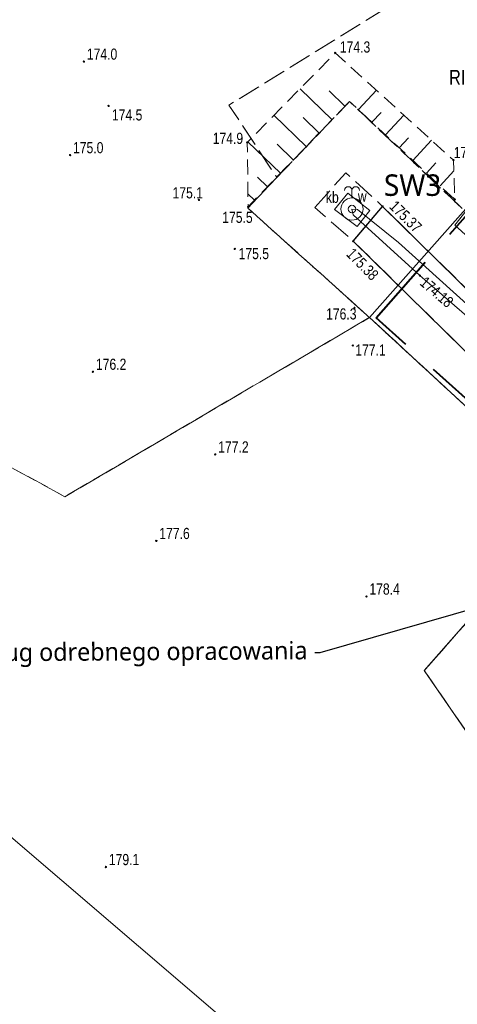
# Model space of a CAD drawing. Header units: metres. Extents: x 8433237 to 8433443, y 6021296 to 6021738.
# Tile 4 of 22: x 8433311 to 8433341, y 6021444 to 6021510. Entities that reach past the tile are written whole.
import ezdxf
from ezdxf import colors
from ezdxf.entities.mleader import LeaderData, LeaderLine
from ezdxf.enums import TextEntityAlignment as Align
from ezdxf.math import Vec2, Vec3

# ---------------------------------------------------------------- set-up
doc = ezdxf.new("R2010")
doc.units = ezdxf.units.M
for name, pattern in [('DASHED', [0.75, 0.5, -0.25]), ('L_0_03', [1, 0.5, -0.5]), ('L_0_04', [1.5, 1, -0.5]), ('L_0_06', [2, 1.5, -0.5])]:
    doc.linetypes.add(name, pattern=pattern)
doc.layers.get('0').update_dxf_attribs({"linetype": 'CONTINUOUS', "lineweight": 18})
for name, color, linetype, lineweight in [('a_opis', 250, 'CONTINUOUS', 9), ('EGB_DzialkaEwidencyjna', 7, 'CONTINUOUS', 18), ('EGB_KonturKlasyfikacyjny', 96, 'L_0_06', 18), ('EGB_KonturUzytkuGruntowego', 96, 'L_0_03', 18), ('GES_PrzewodElektroenergetyczny', 1, 'CONTINUOUS', 18), ('GES_PrzewodWodociagowy', 5, 'CONTINUOUS', 18), ('GES_Rzedna', 7, 'CONTINUOUS', 18), ('GES_UrzadzeniaSiecWodociagowa', 7, 'CONTINUOUS', 18), ('GES_UrzadzeniaSiecWodociagowa_P', 7, 'CONTINUOUS', 18), ('KR_ObiektKarto', 7, 'CONTINUOUS', 18), ('OT_Budowle', 7, 'CONTINUOUS', 18), ('OT_Komunikacja', 7, 'CONTINUOUS', 18), ('OT_Rzedna', 7, 'CONTINUOUS', 18), ('OT_Skarpa', 7, 'CONTINUOUS', 18)]:
    doc.layers.add(name, color=color, linetype=linetype, lineweight=lineweight)
doc.layers.add('Zakres Etap 1', color=1, linetype='CONTINUOUS')
doc.styles.add('andrzej', font='trebuc.ttf')
doc.styles.add('Arial', font='Arial.ttf')
doc.styles.get("Standard").update_dxf_attribs({"font": 'simplex.shx'})

# ---------------------------------------------------------------- blocks, each defined once
blk = doc.blocks.new('SUPS01_08')
at = {"linetype": 'Continuous', "lineweight": 13}
blk.add_hatch(color=0, dxfattribs=at).paths.add_polyline_path([(0, -0.09, 1), (0, 0.09, 1)])
at = {"color": 0, "linetype": 'Continuous', "lineweight": 13}
blk.add_circle((0, 0), 0.0906, dxfattribs=at)
blk = doc.blocks.new('SUWG')
at = {"color": 0, "linetype": 'Continuous', "lineweight": 18, "flags": 128}
blk.add_lwpolyline([(0, 1.5), (0, 2.5)], close=True, dxfattribs=at)
at = {"color": 0, "linetype": 'Continuous', "lineweight": 18}
for radius in [1.5, 0.5]:
    blk.add_circle((0, 0), radius, dxfattribs=at)
for centre in [(-0.5, 2.5), (0.5, 2.5)]:
    blk.add_arc(centre, 0.5, 0, 180, dxfattribs=at)
blk = doc.blocks.new('OTRN')
at = {"linetype": 'Continuous', "lineweight": 13}
blk.add_hatch(color=0, dxfattribs=at).paths.add_polyline_path([(0, -0.09, 1), (0, 0.09, 1)])
at = {"color": 0, "linetype": 'Continuous', "lineweight": 13}
blk.add_circle((0, 0), 0.0906, dxfattribs=at)
blk = doc.blocks.new('OTRS')
at = {"linetype": 'Continuous', "lineweight": 13}
blk.add_hatch(color=0, dxfattribs=at).paths.add_polyline_path([(0, -0.09, 1), (0, 0.09, 1)])
at = {"color": 0, "linetype": 'Continuous', "lineweight": 13}
blk.add_circle((0, 0), 0.0906, dxfattribs=at)

msp = doc.modelspace()

# ---------------------------------------------------------------- linework, layer by layer
at = {"layer": 'EGB_DzialkaEwidencyjna', "linetype": 'Continuous', "lineweight": 18, "flags": 128}
for points in [[(8433313.33, 6021613.54), (8433318.42, 6021613.92), (8433374.25, 6021534.26), (8433334.95, 6021489.96), (8433348.5, 6021477.47), (8433338.63, 6021466.26), (8433361.38, 6021433.27), (8433350.5, 6021421.18), (8433257.41, 6021500.79)], [(8433348.5, 6021477.47), (8433334.95, 6021489.96), (8433374.25, 6021534.26), (8433377.65, 6021538.1), (8433388.4, 6021522.76)], [(8433377.29, 6021450.95), (8433361.38, 6021433.27), (8433338.63, 6021466.26), (8433348.5, 6021477.47)]]:
    msp.add_lwpolyline(points, close=True, dxfattribs=at)
msp.add_lwpolyline([(8433242.227, 6021481.424), (8433253.49, 6021504.14), (8433257.41, 6021500.79), (8433350.5, 6021421.18), (8433338.96, 6021408.36), (8433336.061, 6021405.138)], dxfattribs=at)
at = {"layer": 'EGB_KonturKlasyfikacyjny', "color": 82, "linetype": 'L_0_06', "lineweight": 18, "flags": 128}
msp.add_lwpolyline([(8433242.227, 6021481.424), (8433253.49, 6021504.14), (8433314.81, 6021627.77), (8433353.39, 6021572.71), (8433348.18, 6021571.45), (8433310.98, 6021562.36), (8433281.2, 6021496.07), (8433314.48, 6021477.93), (8433334.95, 6021489.96), (8433348.5, 6021477.47), (8433338.63, 6021466.26), (8433361.38, 6021433.27), (8433350.5, 6021421.18), (8433346.5, 6021416.73), (8433327.236, 6021412.312)], dxfattribs=at)
for points in [[(8433310.98, 6021562.36), (8433348.18, 6021571.45), (8433353.39, 6021572.71), (8433377.65, 6021538.1), (8433374.25, 6021534.26), (8433325.5, 6021504.22), (8433328.72, 6021499.36), (8433326.76, 6021497.31), (8433334.95, 6021489.96), (8433314.48, 6021477.93), (8433281.2, 6021496.07)], [(8433374.25, 6021534.26), (8433341.32, 6021497.14), (8433333.61, 6021504.46), (8433328.72, 6021499.36), (8433325.5, 6021504.22)]]:
    msp.add_lwpolyline(points, close=True, dxfattribs=at)
at = {"layer": 'EGB_KonturUzytkuGruntowego', "color": 96, "linetype": 'L_0_03', "lineweight": 18, "flags": 128}
msp.add_lwpolyline([(8433242.227, 6021481.424), (8433253.49, 6021504.14), (8433314.81, 6021627.77), (8433353.39, 6021572.71), (8433377.65, 6021538.1), (8433374.25, 6021534.26), (8433341.32, 6021497.14), (8433333.61, 6021504.46), (8433328.72, 6021499.36), (8433326.76, 6021497.31), (8433334.95, 6021489.96), (8433348.5, 6021477.47), (8433338.63, 6021466.26), (8433361.38, 6021433.27), (8433350.5, 6021421.18), (8433346.5, 6021416.73), (8433338.96, 6021408.36), (8433336.061, 6021405.138)], dxfattribs=at)
msp.add_lwpolyline([(8433328.72, 6021499.36), (8433333.61, 6021504.46), (8433341.32, 6021497.14), (8433374.25, 6021534.26), (8433377.65, 6021538.1), (8433388.4, 6021522.76), (8433411.83, 6021489.34), (8433377.29, 6021450.95), (8433361.38, 6021433.27), (8433338.63, 6021466.26), (8433348.5, 6021477.47), (8433334.95, 6021489.96), (8433326.76, 6021497.31)], close=True, dxfattribs=at)
at = {"layer": 'GES_PrzewodElektroenergetyczny', "color": 1, "linetype": 'Continuous', "lineweight": 18, "flags": 128}
msp.add_lwpolyline([(8433333.77, 6021497.24), (8433334.14, 6021497.2), (8433336.9, 6021494.99), (8433344.46, 6021488.18), (8433345.51, 6021488.22), (8433354.36, 6021498.22), (8433359.5, 6021504.2), (8433361.34, 6021502.61)], dxfattribs=at)
at = {"layer": 'GES_PrzewodWodociagowy', "color": 5, "linetype": 'Continuous', "lineweight": 18, "flags": 128}
msp.add_lwpolyline([(8433333.77, 6021497.24), (8433333.85, 6021496.85), (8433338.34, 6021492.78), (8433352.47, 6021480.55), (8433361.91, 6021490.86), (8433366.62, 6021496.53)], dxfattribs=at)
at = {"layer": 'GES_UrzadzeniaSiecWodociagowa', "color": 5, "linetype": 'Continuous', "lineweight": 18, "flags": 128}
msp.add_lwpolyline([(8433332.6, 6021497.21), (8433333.5, 6021498.31), (8433334.97, 6021497.15), (8433334.12, 6021496.07)], close=True, dxfattribs=at)
at = {"layer": 'KR_ObiektKarto', "linetype": 'Continuous', "lineweight": 18, "flags": 128}
for points in [[(8433332.431, 6021503.238), (8433330.279, 6021505.313)], [(8433333.299, 6021504.137), (8433332.228, 6021505.171)], [(8433334.197, 6021503.914), (8433335.41, 6021505.217)], [(8433330.695, 6021501.438), (8433328.525, 6021503.532)], [(8433331.563, 6021502.338), (8433330.483, 6021503.38)], [(8433335.112, 6021503.062), (8433335.724, 6021503.72)], [(8433336.027, 6021502.211), (8433337.262, 6021503.538)], [(8433328.96, 6021499.639), (8433326.77, 6021501.751)], [(8433329.827, 6021500.539), (8433328.737, 6021501.59)], [(8433336.942, 6021501.359), (8433337.565, 6021502.029)], [(8433337.857, 6021500.507), (8433339.114, 6021501.858)], [(8433338.772, 6021499.656), (8433339.406, 6021500.337)], [(8433339.687, 6021498.804), (8433340.615, 6021499.801)], [(8433328.092, 6021498.739), (8433327.423, 6021499.385)], [(8433327.224, 6021497.84), (8433326.778, 6021498.27)], [(8433340.602, 6021497.953), (8433340.638, 6021497.992)]]:
    msp.add_lwpolyline(points, dxfattribs=at)
at = {"layer": 'OT_Budowle', "color": 7, "linetype": 'Continuous', "lineweight": 18, "flags": 128}
msp.add_lwpolyline([(8433340.68, 6021496.15), (8433343.23, 6021499.4), (8433358.55, 6021485.94), (8433355.69, 6021482.63)], close=True, dxfattribs=at)
at = {"layer": 'OT_Komunikacja', "color": 7, "linetype": 'L_0_06', "lineweight": 18, "flags": 128}
for points in [[(8433331.28, 6021497.34), (8433333.35, 6021499.68), (8433335.83, 6021497.42), (8433333.86, 6021495.09)], [(8433344.96, 6021484.19), (8433333.86, 6021495.09), (8433335.83, 6021497.42), (8433347, 6021486.45), (8433354.96, 6021478.71), (8433352.88, 6021476.48)]]:
    msp.add_lwpolyline(points, close=True, dxfattribs=at)
at = {"layer": 'OT_Komunikacja', "color": 7, "linetype": 'Continuous', "lineweight": 25, "flags": 128}
msp.add_lwpolyline([(8433352.88, 6021476.48), (8433344.96, 6021484.19), (8433333.86, 6021495.09), (8433335.83, 6021497.42), (8433347, 6021486.45), (8433354.96, 6021478.71)], dxfattribs=at)
at = {"layer": 'OT_Skarpa', "color": 7, "linetype": 'L_0_04', "lineweight": 18, "flags": 128}
msp.add_lwpolyline([(8433333.61, 6021504.46), (8433326.79, 6021497.39), (8433326.73, 6021501.71), (8433332.65, 6021507.72), (8433340.59, 6021500.52), (8433340.68, 6021497.88)], close=True, dxfattribs=at)
at = {"layer": 'Zakres Etap 1', "linetype": 'DASHED', "lineweight": 40, "ltscale": 10}
msp.add_lwpolyline([(8433372.93, 6021641.653), (8433356.577, 6021626.34), (8433360.305, 6021611.899), (8433379.496, 6021582.877), (8433414.168, 6021530.841), (8433410.875, 6021528.746), (8433426.408, 6021505.045), (8433412.645, 6021491.93), (8433376.453, 6021453.08), (8433335.388, 6021489.929), (8433377.823, 6021538.089), (8433377.823, 6021538.089), (8433377.823, 6021538.089), (8433377.823, 6021538.089), (8433377.823, 6021538.089), (8433377.823, 6021538.089), (8433377.823, 6021538.089), (8433394.407, 6021553.721), (8433376.357, 6021580.833), (8433349.376, 6021621.327), (8433326.698, 6021655.321)], dxfattribs=at)

# ---------------------------------------------------------------- block references
at = {"layer": 'GES_Rzedna', "color": 5, "linetype": 'Continuous', "xscale": 0.5, "yscale": 0.5, "zscale": 0.5}
msp.add_blockref('SUPS01_08', (8433338.34, 6021492.78), dxfattribs=at)
at = {"layer": 'GES_UrzadzeniaSiecWodociagowa_P', "linetype": 'Continuous', "xscale": 0.5, "yscale": 0.5, "zscale": 0.5}
msp.add_blockref('SUWG', (8433333.77, 6021497.24), dxfattribs=at)
at = {"layer": 'OT_Rzedna', "color": 7, "linetype": 'Continuous', "xscale": 0.5, "yscale": 0.5, "zscale": 0.5}
for p in [(8433332.65, 6021507.72), (8433317.41, 6021504.16), (8433326.73, 6021501.71), (8433340.59, 6021500.52), (8433326.79, 6021497.39), (8433340.68, 6021497.88)]:
    msp.add_blockref('OTRN', p, dxfattribs=at)
at = {"layer": 'OT_Rzedna', "linetype": 'Continuous', "xscale": 0.5, "yscale": 0.5, "zscale": 0.5}
for name, p in [('OTRN', (8433315.75, 6021507.14)), ('OTRN', (8433314.82, 6021500.86)), ('OTRN', (8433323.48, 6021497.85)), ('OTRS', (8433335.83, 6021497.42)), ('OTRS', (8433333.86, 6021495.09)), ('OTRN', (8433325.89, 6021494.56)), ('OTRN', (8433333.94, 6021490.61)), ('OTRN', (8433333.82, 6021488.08)), ('OTRN', (8433316.36, 6021486.32)), ('OTRN', (8433324.58, 6021480.77)), ('OTRN', (8433320.62, 6021474.96)), ('OTRN', (8433334.74, 6021471.23)), ('OTRN', (8433317.23, 6021453.07))]:
    msp.add_blockref(name, p, dxfattribs=at)

# ---------------------------------------------------------------- texts
at = {"layer": 'a_opis', "insert": (8433335.92, 6021499.566), "char_height": 1.44281, "width": 5.77255, "attachment_point": 1, "style": 'andrzej'}
msp.add_mtext('{\\H1.00051x;\\C7;SW3}', dxfattribs=at)
at = {"layer": 'EGB_KonturKlasyfikacyjny', "color": 82, "style": 'Arial', "width": 0.78}
msp.add_text('RIVb', height=1, dxfattribs=at).set_placement((8433340.299, 6021506.58), align=Align.TOP_LEFT)
at = {"layer": 'GES_Rzedna', "color": 5, "style": 'Arial', "width": 0.78}
msp.add_text('174.18', height=0.75, rotation=319.4, dxfattribs=at).set_placement((8433338.52, 6021492.48), align=Align.MIDDLE_LEFT)
at = {"layer": 'GES_UrzadzeniaSiecWodociagowa', "color": 5, "style": 'Arial', "width": 0.78}
msp.add_text('w', height=0.75, dxfattribs=at).set_placement((8433334.46, 6021498.1), align=Align.MIDDLE_CENTER)
at = {"layer": 'OT_Komunikacja', "color": 7, "style": 'Arial', "width": 0.78}
msp.add_text('kb', height=0.75, dxfattribs=at).set_placement((8433332.45, 6021498.03), align=Align.MIDDLE_CENTER)
at = {"layer": 'OT_Rzedna', "color": 7, "style": 'Arial', "width": 0.78}
for s, p in [('174.0', (8433315.95, 6021507.04)), ('175.0', (8433315.02, 6021500.76)), ('175.1', (8433321.71, 6021497.73)), ('175.5', (8433326.15, 6021493.65)), ('176.3', (8433332.03, 6021489.6)), ('177.1', (8433333.99, 6021487.18)), ('176.2', (8433316.56, 6021486.22)), ('177.2', (8433324.78, 6021480.67)), ('177.6', (8433320.82, 6021474.86)), ('178.4', (8433334.94, 6021471.13)), ('179.1', (8433317.43, 6021452.97))]:
    msp.add_text(s, height=0.75, dxfattribs=at).set_placement(p, align=Align.BOTTOM_LEFT)
for s, rotation, p in [('174.3', -360, (8433332.952, 6021508.494)), ('174.5', -360, (8433317.635, 6021503.935)), ('174.9', -360, (8433324.41, 6021502.36)), ('175.2', -360, (8433340.61, 6021501.41)), ('175.37', 315.5, (8433336.75, 6021497.88)), ('175.5', -360, (8433325.05, 6021497.06)), ('175.38', 314.6, (8433333.87, 6021494.69))]:
    msp.add_text(s, height=0.75, rotation=rotation, dxfattribs=at).set_placement(p, align=Align.TOP_LEFT)

# ---------------------------------------------------------------- next in the draw order: leaders
at = {"layer": 'a_opis', "color": 0, "linetype": 'ByBlock', "lineweight": 9}
ml = msp.add_multileader_mtext('Standard', dxfattribs=at)
ml.set_content('{\\fTrebuchet MS|b0|i0|c238|p34;Zbiorniki według odrebnego opracowania}')
ml.set_leader_properties()
ml.build(insert=Vec2(0, 0))
ml.multileader.update_dxf_attribs({"arrow_head_size": 1.5})
ctx = ml.context
ctx.base_point, ctx.char_height, ctx.arrow_head_size, ctx.landing_gap_size, ctx.plane_origin, ctx.plane_x_axis, ctx.plane_y_axis = Vec3(8433307.527, 6021467.287), 1.2, 1.5, 0.5, Vec3(8433331.241, 6021575.133), Vec3(0.99998, 0.006313), Vec3(-0.006313, 0.99998)
ctx.text_align_type, ctx.attachment_type = 2, 2
notes = []
notes.append((ctx, [(0, (1, 1, 0), (8433331.612, 6021467.439), (-0.99998, -0.006313), 0.335, [(0, [(8433381.383, 6021481.776)], 0, [])])]))
ctx.mtext.insert, ctx.mtext.text_direction, ctx.mtext.rotation, ctx.mtext.alignment, ctx.mtext.flow_direction = Vec3(8433330.772, 6021468.214), Vec3(0.99998, 0.006313), 0.006313, 3, 5
ctx.mtext.has_bg_fill, ctx.mtext.bg_color, ctx.mtext.bg_scale_factor, ctx.mtext.bg_transparency, ctx.mtext.use_window_bg_color = 1, -1023410167, 1.5, 0, 1
for ctx, leaders in notes:
    for number, flags, end, landing, length, lines in leaders:
        leader = LeaderData()
        leader.index, (leader.has_last_leader_line, leader.has_dogleg_vector, leader.attachment_direction) = number, flags
        leader.last_leader_point, leader.dogleg_vector, leader.dogleg_length = Vec3(end), Vec3(landing), length
        for number, points, colour, breaks in lines:
            line = LeaderLine()
            line.index, line.vertices, line.color, line.breaks = number, Vec3.list(points), colors.encode_raw_color(colour), breaks
            leader.lines.append(line)
        ctx.leaders.append(leader)

doc.saveas('drawing.dxf')
